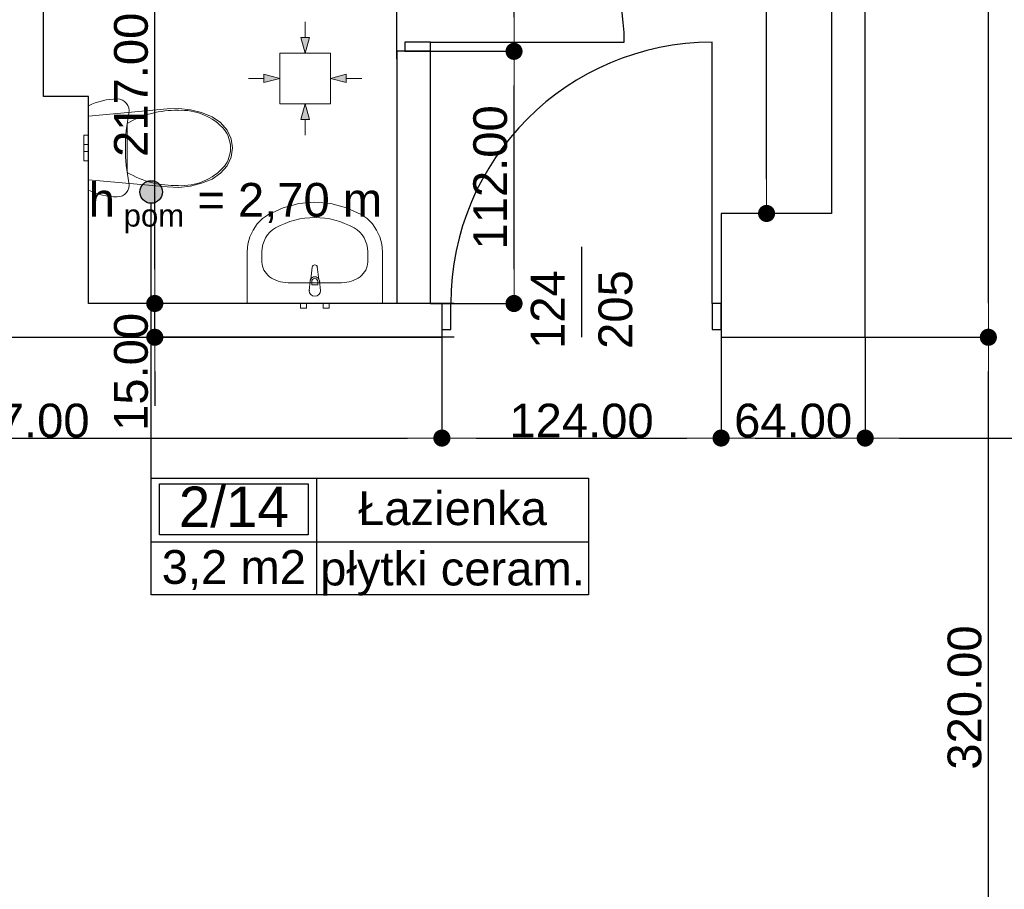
# Model space of a CAD drawing. Header units: millimetres. Extents: x -175445 to -20415, y -559200 to 231527.
# Tile 249 of 256: x -138496 to -134123, y -24370 to -20508. Entities that reach past the tile are written whole.
import ezdxf
from ezdxf.enums import TextEntityAlignment as Align

# ---------------------------------------------------------------- set-up
doc = ezdxf.new("R2010")
doc.units = ezdxf.units.MM
doc.header["$MEASUREMENT"] = 0
for name, color, linetype in [('Drzwi', 7, 'Continuous'), ('Linia', 7, 'Continuous'), ('Obiekt', 7, 'Continuous'), ('Polilinia', 7, 'Continuous'), ('Strefa', 7, 'Continuous'), ('Słup', 7, 'Continuous'), ('Tekst', 7, 'Continuous'), ('Wymiary', 63, 'Continuous'), ('Ściana', 7, 'Continuous')]:
    doc.layers.add(name, color=color, linetype=linetype)
doc.styles.add('Arial', font='txt')
doc.styles.add('Times new roman', font='txt')
doc.dimstyles.new('GENERATED_STYLE__1', dxfattribs={"dimtxt": 150, "dimasz": 152, "dimexe": 0.18, "dimexo": 0, "dimgap": 0.09, "dimtad": 1, "dimtih": 1, "dimtoh": 1, "dimlfac": 0.1, "dimzin": 0, "dimdsep": 46, "dimtxsty": 'Arial', "dimblk": 'ARROWHEAD_11', "dimblk1": 'ARROWHEAD_11', "dimblk2": 'ARROWHEAD_11', "dimcen": 0.09, "dimclrd": 114, "dimclre": 114, "dimclrt": 114, "dimazin": 0, "dimtfac": 1, "dimtdec": 4, "dimtmove": 0, "dimatfit": 3, "dimfxl": 1, "dimtolj": 1, "dimtzin": 0, "dimarcsym": 0})
doc.dimstyles.new('GENERATED_STYLE__3', dxfattribs={"dimtxt": 150, "dimasz": 152, "dimexe": 0.18, "dimexo": 0, "dimgap": 0.09, "dimtad": 1, "dimlfac": 0.1, "dimzin": 0, "dimdsep": 46, "dimtxsty": 'Arial', "dimblk": 'ARROWHEAD_11', "dimblk1": 'ARROWHEAD_11', "dimblk2": 'ARROWHEAD_11', "dimcen": 0.09, "dimclrd": 114, "dimclre": 114, "dimclrt": 114, "dimazin": 0, "dimtfac": 1, "dimtdec": 4, "dimtmove": 2, "dimatfit": 3, "dimfxl": 1, "dimtolj": 1, "dimtzin": 0, "dimarcsym": 0})
doc.dimstyles.new('GENERATED_STYLE__4', dxfattribs={"dimtxt": 150, "dimasz": 152, "dimexe": 0.18, "dimexo": 0, "dimgap": 0.09, "dimtad": 1, "dimtih": 1, "dimtoh": 1, "dimlfac": 0.1, "dimzin": 0, "dimdsep": 46, "dimtxsty": 'Arial', "dimblk": 'ARROWHEAD_11', "dimblk1": 'ARROWHEAD_11', "dimblk2": 'ARROWHEAD_11', "dimcen": 0.09, "dimclrd": 114, "dimclre": 114, "dimclrt": 114, "dimazin": 0, "dimtfac": 1, "dimtdec": 4, "dimtmove": 2, "dimatfit": 3, "dimfxl": 1, "dimtolj": 1, "dimtzin": 0, "dimarcsym": 0})

# ---------------------------------------------------------------- blocks, each defined once
blk = doc.blocks.new('Łazienka_2_14_17', base_point=(-131484.8, 34231.2))
at = {"layer": 'Strefa'}
for p, q in [((-132218.8, 34514.1), (-130276.6, 34514.1)), ((-132218.8, 33995.5), (-132218.8, 34514.1)), ((-131484.8, 34514.1), (-131484.8, 33995.5)), ((-130276.6, 34514.1), (-130276.6, 33995.5)), ((-132182.1, 34488.1), (-131521.5, 34488.1)), ((-132182.1, 34261.9), (-132182.1, 34488.1)), ((-131521.5, 34488.1), (-131521.5, 34261.9)), ((-131521.5, 34261.9), (-132182.1, 34261.9)), ((-132218.8, 34231.2), (-130276.6, 34231.2)), ((-130276.6, 33995.5), (-132218.8, 33995.5))]:
    blk.add_line(p, q, dxfattribs=at)
at = {"layer": 'Strefa', "style": 'Arial'}
for tag, height, p in [('ROOM_NUMBER', 180, (-131851.8, 34386.2)), ('ROOM_NAME', 150, (-130880.7, 34380)), ('ROOM_CALC_AREA', 150, (-131851.8, 34119.2)), ('floor_f', 150, (-130880.7, 34112.1))]:
    blk.add_attdef(tag, text='', height=height, dxfattribs=at).set_placement(p, align=Align.MIDDLE_CENTER)
blk = doc.blocks.new('ARROWHEAD_11')
at = {"color": 0, "linetype": 'Continuous', "lineweight": 0}
blk.add_line((0, 0), (-1, 0), dxfattribs=at)
at = {"color": 0, "linetype": 'Continuous', "lineweight": 0, "const_width": 0.25, "flags": 128}
blk.add_lwpolyline([(-0.125, 0, 1), (0.125, 0, 1)], format="xyb", close=True, dxfattribs=at)
blk = doc.blocks.new('*D2648')
at = {"layer": 'Defpoints', "color": 0}
for p in [(-137895.7, -21768.1), (-136565.7, -21768.1), (-136565.7, -21918.1)]:
    blk.add_point(p, dxfattribs=at)
at = {"layer": 'Wymiary', "color": 114, "lineweight": -2}
for p, q in [((-137895.7, -21616.1), (-137895.7, -21464.1)), ((-136565.7, -21768.1), (-137895.9, -21768.1)), ((-137895.7, -21918.1), (-137895.7, -21768.1)), ((-136565.7, -21918.1), (-137895.9, -21918.1)), ((-137895.7, -22070.1), (-137895.7, -22222.1))]:
    blk.add_line(p, q, dxfattribs=at)
at = {"layer": 'Wymiary', "color": 114, "lineweight": -2, "xscale": 152, "yscale": 152, "zscale": 152}
for p, rotation in [((-137895.7, -21768.1), 270), ((-137895.7, -21918.1), 90)]:
    blk.add_blockref('ARROWHEAD_11', p, dxfattribs=dict(at, rotation=rotation))
at = {"layer": 'Wymiary', "color": 114, "lineweight": 13, "insert": (-138000.7, -22071.9), "char_height": 150, "attachment_point": 5, "rotation": 90, "style": 'Arial'}
blk.add_mtext('\\A1;15.00', dxfattribs=at)
blk = doc.blocks.new('*D2649')
at = {"layer": 'Defpoints', "color": 0}
for p in [(-137895.7, -19598.1), (-137530.7, -19598.1), (-136565.7, -21768.1)]:
    blk.add_point(p, dxfattribs=at)
at = {"layer": 'Wymiary', "color": 114, "lineweight": -2}
for p, q in [((-137530.7, -19598.1), (-137895.9, -19598.1)), ((-137895.7, -21616.1), (-137895.7, -19750.1)), ((-136565.7, -21768.1), (-137895.9, -21768.1))]:
    blk.add_line(p, q, dxfattribs=at)
at = {"layer": 'Wymiary', "color": 114, "lineweight": -2, "xscale": 152, "yscale": 152, "zscale": 152}
for p, rotation in [((-137895.7, -19598.1), 90), ((-137895.7, -21768.1), 270)]:
    blk.add_blockref('ARROWHEAD_11', p, dxfattribs=dict(at, rotation=rotation))
at = {"layer": 'Wymiary', "color": 114, "lineweight": 13, "insert": (-138000.7, -20796.9), "char_height": 150, "attachment_point": 5, "rotation": 90, "style": 'Arial'}
blk.add_mtext('\\A1;217.00', dxfattribs=at)
blk = doc.blocks.new('*D2653')
at = {"layer": 'Defpoints', "color": 0}
for p in [(-136670.7, -20648.1), (-136300.3, -20648.1), (-136670.7, -21768.1)]:
    blk.add_point(p, dxfattribs=at)
at = {"layer": 'Wymiary', "color": 114, "lineweight": -2}
for p, q in [((-136670.7, -20648.1), (-136300.1, -20648.1)), ((-136300.3, -21616.1), (-136300.3, -20800.1)), ((-136670.7, -21768.1), (-136300.1, -21768.1))]:
    blk.add_line(p, q, dxfattribs=at)
at = {"layer": 'Wymiary', "color": 114, "lineweight": -2, "xscale": 152, "yscale": 152, "zscale": 152}
for p, rotation in [((-136300.3, -20648.1), 90), ((-136300.3, -21768.1), 270)]:
    blk.add_blockref('ARROWHEAD_11', p, dxfattribs=dict(at, rotation=rotation))
at = {"layer": 'Wymiary', "color": 114, "lineweight": 13, "insert": (-136405.3, -21208.1), "char_height": 150, "attachment_point": 5, "rotation": 90, "style": 'Arial'}
blk.add_mtext('\\A1;112.00', dxfattribs=at)
blk = doc.blocks.new('*D2654')
at = {"layer": 'Defpoints', "color": 0}
for p in [(-136670.7, -19708.1), (-136300.3, -19708.1), (-136670.7, -20648.1)]:
    blk.add_point(p, dxfattribs=at)
at = {"layer": 'Wymiary', "color": 114, "lineweight": -2}
for p, q in [((-136670.7, -19708.1), (-136300.1, -19708.1)), ((-136300.3, -20496.1), (-136300.3, -19860.1)), ((-136670.7, -20648.1), (-136300.1, -20648.1))]:
    blk.add_line(p, q, dxfattribs=at)
at = {"layer": 'Wymiary', "color": 114, "lineweight": -2, "xscale": 152, "yscale": 152, "zscale": 152}
for p, rotation in [((-136300.3, -19708.1), 90), ((-136300.3, -20648.1), 270)]:
    blk.add_blockref('ARROWHEAD_11', p, dxfattribs=dict(at, rotation=rotation))
at = {"layer": 'Wymiary', "color": 114, "lineweight": 13, "insert": (-136405.3, -20158.5), "char_height": 150, "attachment_point": 5, "rotation": 90, "style": 'Arial'}
blk.add_mtext('\\A1;94.00', dxfattribs=at)
blk = doc.blocks.new('*D2713')
at = {"layer": 'Defpoints', "color": 0}
for p in [(-134740.7, -21918.1), (-134193.8, -21918.1), (-134550.7, -25118.1)]:
    blk.add_point(p, dxfattribs=at)
at = {"layer": 'Wymiary', "color": 114, "lineweight": -2}
for p, q in [((-134740.7, -21918.1), (-134193.7, -21918.1)), ((-134193.8, -24966.1), (-134193.8, -22070.1)), ((-134550.7, -25118.1), (-134193.7, -25118.1))]:
    blk.add_line(p, q, dxfattribs=at)
at = {"layer": 'Wymiary', "color": 114, "lineweight": -2, "xscale": 152, "yscale": 152, "zscale": 152}
for p, rotation in [((-134193.8, -21918.1), 90), ((-134193.8, -25118.1), 270)]:
    blk.add_blockref('ARROWHEAD_11', p, dxfattribs=dict(at, rotation=rotation))
at = {"layer": 'Wymiary', "color": 114, "lineweight": 13, "insert": (-134298.8, -23518.1), "char_height": 150, "attachment_point": 5, "rotation": 90, "style": 'Arial'}
blk.add_mtext('\\A1;320.00', dxfattribs=at)
blk = doc.blocks.new('*D2714')
at = {"layer": 'Defpoints', "color": 0}
for p in [(-134370.7, -13288.1), (-134193.8, -13288.1), (-134740.7, -21918.1)]:
    blk.add_point(p, dxfattribs=at)
at = {"layer": 'Wymiary', "color": 114, "lineweight": -2}
for p, q in [((-134370.7, -13288.1), (-134193.7, -13288.1)), ((-134193.8, -21766.1), (-134193.8, -13440.1)), ((-134740.7, -21918.1), (-134193.7, -21918.1))]:
    blk.add_line(p, q, dxfattribs=at)
at = {"layer": 'Wymiary', "color": 114, "lineweight": -2, "xscale": 152, "yscale": 152, "zscale": 152}
for p, rotation in [((-134193.8, -13288.1), 90), ((-134193.8, -21918.1), 270)]:
    blk.add_blockref('ARROWHEAD_11', p, dxfattribs=dict(at, rotation=rotation))
at = {"layer": 'Wymiary', "color": 114, "lineweight": 13, "insert": (-134298.8, -17716.9), "char_height": 150, "attachment_point": 5, "rotation": 90, "style": 'Arial'}
blk.add_mtext('\\A1;863.00', dxfattribs=at)
blk = doc.blocks.new('*D2928')
at = {"layer": 'Defpoints', "color": 0}
for p in [(-135178.7, -13136.9), (-134890.7, -13136.9), (-134890.7, -21368.1)]:
    blk.add_point(p, dxfattribs=at)
at = {"layer": 'Wymiary', "color": 114, "lineweight": -2}
for p, q in [((-134890.7, -13136.9), (-135178.8, -13136.9)), ((-135178.7, -21216.1), (-135178.7, -13288.9)), ((-134890.7, -21368.1), (-135178.8, -21368.1))]:
    blk.add_line(p, q, dxfattribs=at)
at = {"layer": 'Wymiary', "color": 114, "lineweight": -2, "xscale": 152, "yscale": 152, "zscale": 152}
for p, rotation in [((-135178.7, -13136.9), 90), ((-135178.7, -21368.1), 270)]:
    blk.add_blockref('ARROWHEAD_11', p, dxfattribs=dict(at, rotation=rotation))
at = {"layer": 'Wymiary', "color": 114, "lineweight": 13, "insert": (-135283.7, -17252.5), "char_height": 150, "attachment_point": 5, "rotation": 90, "style": 'Arial'}
blk.add_mtext('\\A1;825', dxfattribs=at)
blk = doc.blocks.new('*D2937')
at = {"layer": 'Defpoints', "color": 0}
for p in [(-140390.7, -21918.1), (-136620.7, -21918.1), (-136620.7, -22365.7)]:
    blk.add_point(p, dxfattribs=at)
at = {"layer": 'Wymiary', "color": 114, "lineweight": -2}
for p, q in [((-140390.7, -21918.1), (-140390.7, -22365.9)), ((-136620.7, -21918.1), (-136620.7, -22365.9)), ((-140238.7, -22365.7), (-136772.7, -22365.7))]:
    blk.add_line(p, q, dxfattribs=at)
at = {"layer": 'Wymiary', "color": 114, "lineweight": -2, "xscale": 152, "yscale": 152, "zscale": 152, "rotation": 180}
blk.add_blockref('ARROWHEAD_11', (-140390.7, -22365.7), dxfattribs=at)
at = {"layer": 'Wymiary', "color": 114, "lineweight": -2, "xscale": 152, "yscale": 152, "zscale": 152}
blk.add_blockref('ARROWHEAD_11', (-136620.7, -22365.7), dxfattribs=at)
at = {"layer": 'Wymiary', "color": 114, "lineweight": 13, "insert": (-138505.7, -22289), "char_height": 150, "attachment_point": 5, "style": 'Arial'}
blk.add_mtext('\\A1;377.00', dxfattribs=at)
blk = doc.blocks.new('*D2938')
at = {"layer": 'Defpoints', "color": 0}
for p in [(-136620.7, -21918.1), (-135380.7, -21918.1), (-135380.7, -22365.7)]:
    blk.add_point(p, dxfattribs=at)
at = {"layer": 'Wymiary', "color": 114, "lineweight": -2}
for p, q in [((-136620.7, -21918.1), (-136620.7, -22365.9)), ((-135380.7, -21918.1), (-135380.7, -22365.9)), ((-136468.7, -22365.7), (-135532.7, -22365.7))]:
    blk.add_line(p, q, dxfattribs=at)
at = {"layer": 'Wymiary', "color": 114, "lineweight": -2, "xscale": 152, "yscale": 152, "zscale": 152, "rotation": 180}
blk.add_blockref('ARROWHEAD_11', (-136620.7, -22365.7), dxfattribs=at)
at = {"layer": 'Wymiary', "color": 114, "lineweight": -2, "xscale": 152, "yscale": 152, "zscale": 152}
blk.add_blockref('ARROWHEAD_11', (-135380.7, -22365.7), dxfattribs=at)
at = {"layer": 'Wymiary', "color": 114, "lineweight": 13, "insert": (-136000.7, -22289.1), "char_height": 150, "attachment_point": 5, "style": 'Arial'}
blk.add_mtext('\\A1;124.00', dxfattribs=at)
blk = doc.blocks.new('*D2939')
at = {"layer": 'Defpoints', "color": 0}
for p in [(-135380.7, -21918.1), (-134740.7, -21918.1), (-134740.7, -22365.7)]:
    blk.add_point(p, dxfattribs=at)
at = {"layer": 'Wymiary', "color": 114, "lineweight": -2}
for p, q in [((-135380.7, -21918.1), (-135380.7, -22365.9)), ((-134740.7, -21918.1), (-134740.7, -22365.9)), ((-135228.7, -22365.7), (-134892.7, -22365.7))]:
    blk.add_line(p, q, dxfattribs=at)
at = {"layer": 'Wymiary', "color": 114, "lineweight": -2, "xscale": 152, "yscale": 152, "zscale": 152, "rotation": 180}
blk.add_blockref('ARROWHEAD_11', (-135380.7, -22365.7), dxfattribs=at)
at = {"layer": 'Wymiary', "color": 114, "lineweight": -2, "xscale": 152, "yscale": 152, "zscale": 152}
blk.add_blockref('ARROWHEAD_11', (-134740.7, -22365.7), dxfattribs=at)
at = {"layer": 'Wymiary', "color": 114, "lineweight": 13, "insert": (-135060.7, -22289.1), "char_height": 150, "attachment_point": 5, "style": 'Arial'}
blk.add_mtext('\\A1;64.00', dxfattribs=at)
blk = doc.blocks.new('*D2940')
at = {"layer": 'Defpoints', "color": 0}
for p in [(-134740.7, -21918.1), (-132250.7, -21968.1), (-132250.7, -22365.7)]:
    blk.add_point(p, dxfattribs=at)
at = {"layer": 'Wymiary', "color": 114, "lineweight": -2}
for p, q in [((-134740.7, -21918.1), (-134740.7, -22365.9)), ((-132250.7, -21968.1), (-132250.7, -22365.9)), ((-134588.7, -22365.7), (-132402.7, -22365.7))]:
    blk.add_line(p, q, dxfattribs=at)
at = {"layer": 'Wymiary', "color": 114, "lineweight": -2, "xscale": 152, "yscale": 152, "zscale": 152, "rotation": 180}
blk.add_blockref('ARROWHEAD_11', (-134740.7, -22365.7), dxfattribs=at)
at = {"layer": 'Wymiary', "color": 114, "lineweight": -2, "xscale": 152, "yscale": 152, "zscale": 152}
blk.add_blockref('ARROWHEAD_11', (-132250.7, -22365.7), dxfattribs=at)
at = {"layer": 'Wymiary', "color": 114, "lineweight": 13, "insert": (-133495.7, -22289.1), "char_height": 150, "attachment_point": 5, "style": 'Arial'}
blk.add_mtext('\\A1;249.00', dxfattribs=at)
blk = doc.blocks.new('*D3020')
at = {"layer": 'Defpoints', "color": 0}
for p in [(-138690.7, -19618.1), (-138390.7, -20412.1), (-138390.7, -20693.1)]:
    blk.add_point(p, dxfattribs=at)
at = {"layer": 'Wymiary', "color": 114, "lineweight": -2}
for p, q in [((-138690.7, -19618.1), (-138690.7, -20412.3)), ((-139500.4, -20412.1), (-138994.7, -20412.1)), ((-138994.7, -20412.1), (-138842.7, -20412.1)), ((-138690.7, -20412.1), (-138390.7, -20412.1)), ((-138390.7, -20693.1), (-138390.7, -20411.9)), ((-138238.7, -20412.1), (-138086.7, -20412.1))]:
    blk.add_line(p, q, dxfattribs=at)
at = {"layer": 'Wymiary', "color": 114, "lineweight": -2, "xscale": 152, "yscale": 152, "zscale": 152}
blk.add_blockref('ARROWHEAD_11', (-138690.7, -20412.1), dxfattribs=at)
at = {"layer": 'Wymiary', "color": 114, "lineweight": -2, "xscale": 152, "yscale": 152, "zscale": 152, "rotation": 180}
blk.add_blockref('ARROWHEAD_11', (-138390.7, -20412.1), dxfattribs=at)
at = {"layer": 'Wymiary', "color": 114, "lineweight": 13, "insert": (-139247.6, -20335.4), "char_height": 150, "attachment_point": 5, "style": 'Arial'}
blk.add_mtext('\\A1;30.00', dxfattribs=at)
blk = doc.blocks.new('*D3021')
at = {"layer": 'Defpoints', "color": 0}
for p in [(-136820.7, -20412.1), (-136820.7, -20683.1), (-138390.7, -20693.1)]:
    blk.add_point(p, dxfattribs=at)
at = {"layer": 'Wymiary', "color": 114, "lineweight": -2}
for p, q in [((-138390.7, -20693.1), (-138390.7, -20411.9)), ((-138238.7, -20412.1), (-136972.7, -20412.1)), ((-136820.7, -20683.1), (-136820.7, -20411.9))]:
    blk.add_line(p, q, dxfattribs=at)
at = {"layer": 'Wymiary', "color": 114, "lineweight": -2, "xscale": 152, "yscale": 152, "zscale": 152, "rotation": 180}
blk.add_blockref('ARROWHEAD_11', (-138390.7, -20412.1), dxfattribs=at)
at = {"layer": 'Wymiary', "color": 114, "lineweight": -2, "xscale": 152, "yscale": 152, "zscale": 152}
blk.add_blockref('ARROWHEAD_11', (-136820.7, -20412.1), dxfattribs=at)
at = {"layer": 'Wymiary', "color": 114, "lineweight": 13, "insert": (-137719.6, -20335.4), "char_height": 150, "attachment_point": 5, "style": 'Arial'}
blk.add_mtext('\\A1;157.00', dxfattribs=at)
blk = doc.blocks.new('*D3022')
at = {"layer": 'Defpoints', "color": 0}
for p in [(-136670.7, -19448.1), (-136670.7, -20412.1), (-136820.7, -20683.1)]:
    blk.add_point(p, dxfattribs=at)
at = {"layer": 'Wymiary', "color": 114, "lineweight": -2}
for p, q in [((-136670.7, -19448.1), (-136670.7, -20412.3)), ((-137616.4, -20412.1), (-137124.7, -20412.1)), ((-137124.7, -20412.1), (-136972.7, -20412.1)), ((-136820.7, -20683.1), (-136820.7, -20411.9)), ((-136820.7, -20412.1), (-136670.7, -20412.1)), ((-136518.7, -20412.1), (-136366.7, -20412.1))]:
    blk.add_line(p, q, dxfattribs=at)
at = {"layer": 'Wymiary', "color": 114, "lineweight": -2, "xscale": 152, "yscale": 152, "zscale": 152}
blk.add_blockref('ARROWHEAD_11', (-136820.7, -20412.1), dxfattribs=at)
at = {"layer": 'Wymiary', "color": 114, "lineweight": -2, "xscale": 152, "yscale": 152, "zscale": 152, "rotation": 180}
blk.add_blockref('ARROWHEAD_11', (-136670.7, -20412.1), dxfattribs=at)
at = {"layer": 'Wymiary', "color": 114, "lineweight": 13, "insert": (-137370.6, -20335.4), "char_height": 150, "attachment_point": 5, "style": 'Arial'}
blk.add_mtext('\\A1;15.00', dxfattribs=at)
blk = doc.blocks.new('*D3104')
at = {"layer": 'Defpoints', "color": 0}
for p in [(-171146.4, -21885.2), (-73250.7, -36498.1), (-73250.7, -44436.1)]:
    blk.add_point(p, dxfattribs=at)
at = {"layer": 'Wymiary', "color": 114, "lineweight": -2}
for p, q in [((-171146.4, -21885.2), (-171146.4, -44436.3)), ((-73250.7, -36498.1), (-73250.7, -44436.3)), ((-170994.4, -44436.1), (-73402.7, -44436.1))]:
    blk.add_line(p, q, dxfattribs=at)
at = {"layer": 'Wymiary', "color": 114, "lineweight": -2, "xscale": 152, "yscale": 152, "zscale": 152, "rotation": 180}
blk.add_blockref('ARROWHEAD_11', (-171146.4, -44436.1), dxfattribs=at)
at = {"layer": 'Wymiary', "color": 114, "lineweight": -2, "xscale": 152, "yscale": 152, "zscale": 152}
blk.add_blockref('ARROWHEAD_11', (-73250.7, -44436.1), dxfattribs=at)
at = {"layer": 'Wymiary', "color": 114, "lineweight": 13, "insert": (-122198.5, -44359.4), "char_height": 150, "attachment_point": 5, "style": 'Arial'}
blk.add_mtext('\\A1;9790', dxfattribs=at)

msp = doc.modelspace()

# ---------------------------------------------------------------- hatches: boundary and pattern name
at = {"layer": 'Linia', "linetype": 'Continuous', "lineweight": 13}
for points in [[(-137228.049, -20655.989), (-137209.206, -20586.038), (-137246.706, -20585.988)], [(-137341, -20768.489), (-137410.975, -20749.739), (-137410.975, -20787.239)], [(-137115.7, -20768.489), (-137045.724, -20787.239), (-137045.724, -20749.739)], [(-137228.049, -20880.989), (-137246.706, -20950.99), (-137209.206, -20950.94)]]:
    msp.add_hatch(color=150, dxfattribs=at).paths.add_polyline_path(points)
at = {"layer": 'Polilinia', "linetype": 'Continuous'}
msp.add_hatch(color=256, dxfattribs=at).paths.add_polyline_path([(-137861.594, -21272.824), (-137865.4, -21253.69), (-137876.238, -21237.469), (-137892.459, -21226.63), (-137911.594, -21222.824), (-137930.728, -21226.63), (-137946.949, -21237.469), (-137957.787, -21253.69), (-137961.594, -21272.824), (-137957.787, -21291.959), (-137946.949, -21308.18), (-137930.728, -21319.018), (-137911.594, -21322.824), (-137892.459, -21319.018), (-137876.238, -21308.18), (-137865.4, -21291.959)])

# ---------------------------------------------------------------- linework, layer by layer
at = {"layer": 'Drzwi'}
for p, q in [((-136670.722, -20608.06), (-136785.722, -20608.06)), ((-136785.722, -20608.06), (-136785.722, -20648.06)), ((-136670.722, -20648.06), (-136670.722, -20608.06)), ((-136670.722, -20608.06), (-135810.722, -20608.06)), ((-135420.722, -21768.06), (-135420.722, -20608.06)), ((-136785.722, -20648.06), (-136670.722, -20648.06)), ((-136670.722, -20648.06), (-136785.722, -20648.06)), ((-136580.722, -21768.06), (-136620.722, -21768.06)), ((-136620.722, -21768.06), (-136620.722, -21883.06)), ((-136620.722, -21768.06), (-136620.722, -21883.06)), ((-136580.722, -21883.06), (-136580.722, -21768.06)), ((-135380.722, -21768.06), (-135420.722, -21768.06)), ((-135420.722, -21768.06), (-135420.722, -21883.06)), ((-135380.722, -21883.06), (-135380.722, -21768.06)), ((-135380.722, -21768.06), (-135380.722, -21883.06)), ((-136620.722, -21883.06), (-136580.722, -21883.06)), ((-135420.722, -21883.06), (-135380.722, -21883.06))]:
    msp.add_line(p, q, dxfattribs=at)
for centre, radius, start, end in [((-136670.722, -20608.06), 860, 0, 90), ((-135420.722, -21768.06), 1160, 90, 180)]:
    msp.add_arc(centre, radius, start, end, dxfattribs=at)
at = {"layer": 'Linia', "color": 150, "lineweight": 13}
for p, q in [((-137227.864, -20517.099), (-137227.956, -20586.013)), ((-137228.049, -20655.989), (-137246.706, -20585.988)), ((-137246.706, -20585.988), (-137209.206, -20586.038)), ((-137228.049, -20655.989), (-137209.206, -20586.038)), ((-137115.7, -20656.139), (-137340.7, -20656.139)), ((-137340.7, -20656.139), (-137340.7, -20880.839)), ((-137115.7, -20880.839), (-137115.7, -20656.139)), ((-137479.89, -20768.489), (-137410.975, -20768.489)), ((-137341, -20768.489), (-137410.975, -20749.739)), ((-137410.975, -20787.239), (-137410.975, -20749.739)), ((-137341, -20768.489), (-137410.975, -20787.239)), ((-137115.7, -20768.489), (-137045.724, -20749.739)), ((-137115.7, -20768.489), (-137045.724, -20787.239)), ((-137045.724, -20749.739), (-137045.724, -20787.239)), ((-136976.809, -20768.489), (-137045.724, -20768.489)), ((-137340.7, -20881.139), (-137115.7, -20881.139)), ((-137228.049, -20880.989), (-137246.706, -20950.99)), ((-137228.049, -20880.989), (-137209.206, -20950.94)), ((-137209.206, -20950.94), (-137246.706, -20950.99)), ((-137227.864, -21019.88), (-137227.956, -20950.965))]:
    msp.add_line(p, q, dxfattribs=at)
at = {"layer": 'Obiekt', "color": 8, "lineweight": 5}
for p, q in [((-138190.722, -20890.51), (-138175.647, -20883.408)), ((-138190.722, -21264.046), (-138190.722, -20890.51)), ((-138175.647, -20883.408), (-138160.182, -20877.204)), ((-138160.182, -20877.204), (-138144.38, -20871.917)), ((-138144.38, -20871.917), (-138128.295, -20867.567)), ((-138128.295, -20867.567), (-138111.983, -20864.168)), ((-138111.983, -20864.168), (-138095.499, -20861.732)), ((-138095.499, -20861.732), (-138078.901, -20860.266)), ((-138078.901, -20860.266), (-138062.246, -20859.778)), ((-138062.246, -20859.778), (-138050.711, -20861.06)), ((-138050.711, -20861.06), (-138039.74, -20864.846)), ((-138039.74, -20864.846), (-138029.867, -20870.948)), ((-138029.867, -20870.948), (-138021.576, -20879.07)), ((-138021.576, -20879.07), (-138015.269, -20888.815)), ((-138015.269, -20888.815), (-138011.256, -20899.708)), ((-138011.256, -20899.708), (-138009.732, -20911.216)), ((-138190.722, -20936.303), (-137840.339, -20903.93)), ((-138190.722, -21218.253), (-138190.722, -20936.303)), ((-138010.772, -20922.778), (-138017.554, -20961.062)), ((-138009.732, -20911.216), (-138010.772, -20922.778)), ((-137840.339, -20903.93), (-137788.642, -20902.366)), ((-137788.642, -20902.366), (-137737.297, -20907.854)), ((-137737.297, -20907.854), (-137687.55, -20920.259)), ((-137687.55, -20920.259), (-137640.612, -20939.28)), ((-137640.612, -20939.28), (-137603.416, -20964.878)), ((-138017.554, -20961.062), (-138022.41, -20999.638)), ((-138017.679, -21077.278), (-138017.679, -20968.336)), ((-137603.416, -20964.878), (-137574.898, -20997.921)), ((-138210.722, -21020.278), (-138210.722, -21036.973)), ((-138190.722, -21020.278), (-138210.722, -21020.278)), ((-138190.722, -21020.278), (-138190.722, -21036.973)), ((-138022.41, -20999.638), (-138025.328, -21038.409)), ((-137574.898, -20997.921), (-137556.938, -21036.229)), ((-138210.722, -21036.973), (-138210.722, -21061.278)), ((-138210.722, -21061.278), (-138210.722, -21065.964)), ((-138190.722, -21061.278), (-138210.722, -21061.278)), ((-138210.722, -21065.964), (-138210.722, -21077.278)), ((-138190.722, -21036.973), (-138190.722, -21061.278)), ((-138190.722, -21061.278), (-138190.722, -21065.964)), ((-138190.722, -21065.964), (-138190.722, -21077.278)), ((-138025.328, -21038.409), (-138026.302, -21077.278)), ((-137556.938, -21036.229), (-137550.721, -21077.278)), ((-138210.722, -21077.278), (-138210.722, -21088.592)), ((-138210.722, -21088.592), (-138210.722, -21093.278)), ((-138190.722, -21093.278), (-138210.722, -21093.278)), ((-138210.722, -21093.278), (-138210.722, -21117.583)), ((-138210.722, -21117.583), (-138210.722, -21134.278)), ((-138190.722, -21077.278), (-138190.722, -21088.592)), ((-138190.722, -21088.592), (-138190.722, -21093.278)), ((-138190.722, -21093.278), (-138190.722, -21117.583)), ((-138190.722, -21117.583), (-138190.722, -21134.278)), ((-138026.302, -21077.278), (-138025.328, -21116.146)), ((-138025.328, -21116.146), (-138022.41, -21154.917)), ((-138017.679, -21186.219), (-138017.679, -21077.278)), ((-137556.938, -21118.326), (-137574.898, -21156.635)), ((-137559.361, -21077.279), (-137559.361, -21077.278)), ((-137550.721, -21077.278), (-137556.938, -21118.326)), ((-138190.722, -21134.278), (-138210.722, -21134.278)), ((-138022.41, -21154.917), (-138017.554, -21193.493)), ((-137574.898, -21156.635), (-137603.416, -21189.678)), ((-137586.172, -21158.354), (-137586.173, -21158.354)), ((-138017.554, -21193.493), (-138010.772, -21231.778)), ((-137603.416, -21189.678), (-137640.612, -21215.275)), ((-137840.339, -21250.626), (-138190.722, -21218.253)), ((-138009.732, -21243.34), (-138011.256, -21254.848)), ((-138010.772, -21231.778), (-138009.732, -21243.34)), ((-137788.642, -21252.189), (-137840.339, -21250.626)), ((-137737.297, -21246.701), (-137788.642, -21252.189)), ((-137687.55, -21234.296), (-137737.297, -21246.701)), ((-137640.612, -21215.275), (-137687.55, -21234.296)), ((-138175.647, -21271.147), (-138190.722, -21264.046)), ((-138160.182, -21277.352), (-138175.647, -21271.147)), ((-138144.38, -21282.638), (-138160.182, -21277.352)), ((-138128.295, -21286.989), (-138144.38, -21282.638)), ((-138111.983, -21290.388), (-138128.295, -21286.989)), ((-138095.499, -21292.824), (-138111.983, -21290.388)), ((-138078.901, -21294.289), (-138095.499, -21292.824)), ((-138062.246, -21294.778), (-138078.901, -21294.289)), ((-138050.711, -21293.495), (-138062.246, -21294.778)), ((-138039.74, -21289.71), (-138050.711, -21293.495)), ((-138029.867, -21283.608), (-138039.74, -21289.71)), ((-138021.576, -21275.485), (-138029.867, -21283.608)), ((-138015.269, -21265.74), (-138021.576, -21275.485)), ((-138011.256, -21254.848), (-138015.269, -21265.74)), ((-137324.999, -21342.528), (-137255.978, -21324.229)), ((-137255.978, -21324.229), (-137185.017, -21318.074)), ((-137185.017, -21318.074), (-137114.055, -21324.229)), ((-137114.055, -21324.229), (-137045.035, -21342.528)), ((-137417.169, -21391.2), (-137390.191, -21372.47)), ((-137390.191, -21372.47), (-137324.999, -21342.528)), ((-137045.035, -21342.528), (-136979.843, -21372.47)), ((-136979.843, -21372.47), (-136952.865, -21391.2)), ((-137459.515, -21442.08), (-137440.526, -21414.654)), ((-137440.526, -21414.654), (-137417.169, -21391.2)), ((-136952.865, -21391.2), (-136929.508, -21414.654)), ((-136929.508, -21414.654), (-136910.518, -21442.08)), ((-137473.53, -21472.603), (-137459.515, -21442.08)), ((-136910.518, -21442.08), (-136896.504, -21472.603)), ((-137485.017, -21538.97), (-137482.122, -21505.248)), ((-137482.122, -21505.248), (-137473.53, -21472.603)), ((-136896.504, -21472.603), (-136887.912, -21505.248)), ((-136887.912, -21505.248), (-136885.017, -21538.97)), ((-137485.017, -21768.06), (-137485.017, -21538.97)), ((-137419.799, -21584.788), (-137419.799, -21538.97)), ((-136950.234, -21584.788), (-136950.234, -21538.97)), ((-136885.017, -21538.97), (-136885.017, -21768.06)), ((-137202.747, -21659.276), (-137196.117, -21606.342)), ((-137173.917, -21606.342), (-137167.287, -21659.276)), ((-137066.191, -21675.742), (-137303.843, -21675.742)), ((-137210.017, -21710.742), (-137206.017, -21668.789)), ((-137198.617, -21670.961), (-137198.617, -21685.832)), ((-137198.617, -21685.832), (-137171.417, -21685.832)), ((-137171.417, -21685.832), (-137171.417, -21670.961)), ((-137164.017, -21668.789), (-137160.017, -21710.742)), ((-136885.017, -21768.06), (-137485.017, -21768.06)), ((-137248.517, -21788.06), (-137248.517, -21768.06)), ((-137248.517, -21768.06), (-137221.517, -21768.06)), ((-137221.517, -21768.06), (-137221.517, -21788.06)), ((-137148.517, -21788.06), (-137148.517, -21768.06)), ((-137148.517, -21768.06), (-137121.517, -21768.06)), ((-137121.517, -21768.06), (-137121.517, -21788.06)), ((-137221.517, -21788.06), (-137248.517, -21788.06)), ((-137121.517, -21788.06), (-137148.517, -21788.06))]:
    msp.add_line(p, q, dxfattribs=at)
at = {"layer": 'Obiekt'}
msp.add_line((-136000.722, -21516.682), (-136000.722, -21918.06), dxfattribs=at)
at = {"layer": 'Obiekt', "color": 8, "lineweight": 5}
for centre, radius, start, end in [((-137802.785, -21335.373), 425.383, 88.646069, 120.348234), ((-137778.419, -21166.738), 256.976, 41.575502, 93.195152), ((-137697.967, -21078.091), 138.565, 0.335586, 36.222804), ((-137697.964, -21076.466), 138.562, 323.777189, 359.664406), ((-137778.419, -20987.817), 256.976, 266.804848, 318.424498), ((-137802.785, -20819.182), 425.383, 239.651766, 271.353931), ((-137185.017, -21607.733), 11.187, 7.138925, 172.861075), ((-137185.017, -21670.689), 21.086, 147.228975, 174.830393), ((-137185.017, -21670.689), 21.086, 32.771025, 147.228975), ((-137185.017, -21670.961), 13.6, 0, 180), ((-137185.017, -21670.689), 21.086, 5.169607, 32.771025), ((-137185.017, -21710.742), 25, 180, 0)]:
    msp.add_arc(centre, radius, start, end, dxfattribs=at)
for centre, major_axis, ratio, start_param, end_param in [((-137185.017, -21768.06), (0, 381.818), 0.95652174, 5.78621047, 6.78016015), ((-137303.869, -21538.97), (0, 121.2), 0.95652174, 0.49697483, 1.57079633), ((-137066.165, -21538.97), (0, 121.2), 0.95652174, 4.71238898, 5.78621048), ((-137303.712, -21584.788), (116.066, 0), 0.78364566, 3.14159265, 4.71238898), ((-137066.321, -21584.788), (116.066, 0), 0.78364566, 4.71238898, 6.28318531)]:
    msp.add_ellipse(centre, major_axis=major_axis, ratio=ratio, start_param=start_param, end_param=end_param, dxfattribs=at)
for p in [(-137792.737, -20910.242), (-137586.173, -20996.201), (-138017.679, -21186.219), (-137792.737, -21244.314), (-137173.917, -21606.342), (-137202.747, -21659.276), (-137164.017, -21668.789), (-137210.017, -21710.742)]:
    msp.add_point(p, dxfattribs=at)
at = {"layer": 'Polilinia', "flags": 128}
msp.add_lwpolyline([(-137911.594, -22543.273), (-137911.594, -21322.824)], dxfattribs=at)
at = {"layer": 'Polilinia'}
msp.add_circle((-137911.594, -21272.824), 50, dxfattribs=at)
at = {"layer": 'Słup'}
for p, q in [((-138190.722, -20848.06), (-138390.722, -20848.06)), ((-138190.722, -21768.06), (-138190.722, -20848.06)), ((-134890.722, -21368.06), (-135380.722, -21368.06)), ((-135380.722, -21368.06), (-135380.722, -21768.06))]:
    msp.add_line(p, q, dxfattribs=at)
at = {"layer": 'Ściana'}
for p, q in [((-136785.722, -20648.06), (-136820.722, -20648.06)), ((-136670.722, -20648.06), (-136785.722, -20648.06)), ((-136620.722, -21768.06), (-136620.722, -21883.06)), ((-135380.722, -21768.06), (-135380.722, -21883.06)), ((-136620.722, -21883.06), (-136620.722, -21918.06)), ((-135380.722, -21883.06), (-135380.722, -21918.06))]:
    msp.add_line(p, q, dxfattribs=at)
at = {"layer": 'Ściana', "flags": 128}
for points in [[(-134890.722, -13136.873), (-134890.722, -21368.06)], [(-134740.722, -21918.06), (-134740.722, -13288.06)], [(-138390.722, -20848.06), (-138390.722, -19468.06)], [(-136820.722, -20648.06), (-136820.722, -21768.06)], [(-136670.722, -21768.06), (-136670.722, -20648.06)], [(-136820.722, -21768.06), (-138190.722, -21768.06)], [(-136620.722, -21768.06), (-136670.722, -21768.06)], [(-140390.722, -21918.06), (-138390.722, -21918.06)], [(-138390.722, -21918.06), (-136620.722, -21918.06)], [(-135380.722, -21918.06), (-134740.722, -21918.06)]]:
    msp.add_lwpolyline(points, dxfattribs=at)

# ---------------------------------------------------------------- block references
at = {"layer": 'Strefa'}
ref = msp.add_blockref('Łazienka_2_14_17', (-137177.553, -22826.13), dxfattribs=at)
ref.add_attrib('ROOM_NAME', 'Łazienka', dxfattribs={"color": 7, "height": 150, "style": 'Arial'}).set_placement((-136573.473, -22677.313), align=Align.MIDDLE_CENTER)
ref.add_attrib('ROOM_NUMBER', '2/14', dxfattribs={"color": 7, "height": 180, "style": 'Arial'}).set_placement((-137544.574, -22671.182), align=Align.MIDDLE_CENTER)
ref.add_attrib('ROOM_CALC_AREA', '3,2 m2', dxfattribs={"color": 7, "height": 150, "style": 'Arial'}).set_placement((-137544.574, -22938.184), align=Align.MIDDLE_CENTER)
ref.add_attrib('floor_f', 'płytki ceram.', dxfattribs={"color": 7, "height": 150, "style": 'Arial'}).set_placement((-136573.473, -22945.23), align=Align.MIDDLE_CENTER)

# ---------------------------------------------------------------- texts
at = {"layer": 'Obiekt', "char_height": 150, "attachment_point": 7, "rotation": 90, "style": 'Arial'}
for s, insert in [('\\A1;{\\fArial|b0|i0|c238|p38;124}', (-136075.723, -21969.721)), ('\\A1;{\\fArial|b0|i0|c238|p38;205}', (-135773.254, -21969.721))]:
    msp.add_mtext(s, dxfattribs=dict(at, insert=insert))
at = {"layer": 'Tekst', "insert": (-137537.551, -21188.826), "char_height": 150, "attachment_point": 2, "style": 'Times new roman'}
msp.add_mtext('\\A1;{\\fArial|b0|i0|c0|p38;h\\fArial|b0|i0|c0|p38;\\A1{\\H.66x;\\S ^  pom;}\\fArial|b0|i0|c0|p38; = 2,70 m}', dxfattribs=at)

# ---------------------------------------------------------------- dimensions: what is measured, and where the dimension line sits
at = {"layer": 'Wymiary', "color": 114, "lineweight": 13}
dim = msp.add_linear_dim(base=(-135178.66, -13136.873), p1=(-134890.722, -21368.06), p2=(-134890.722, -13136.873), angle=90, text='825', dimstyle='GENERATED_STYLE__3', dxfattribs=at)
dim.commit()
dim.dimension.update_dxf_attribs({"geometry": '*D2928', "text_midpoint": (-135283.66, -17252.467), "dimtype": 160, "text_rotation": 90})
for base, p1, p2, dimstyle, picture, middle in [((-134193.842, -13288.06), (-134740.722, -21918.06), (-134370.722, -13288.06), 'GENERATED_STYLE__3', '*D2714', (-134298.842, -17716.889)), ((-137895.749, -19598.06), (-136565.722, -21768.06), (-137530.722, -19598.06), 'GENERATED_STYLE__3', '*D2649', (-138000.749, -20796.889)), ((-136300.286, -19708.06), (-136670.722, -20648.06), (-136670.722, -19708.06), 'GENERATED_STYLE__4', '*D2654', (-136405.286, -20158.545)), ((-136300.286, -20648.06), (-136670.722, -21768.06), (-136670.722, -20648.06), 'GENERATED_STYLE__3', '*D2653', (-136405.286, -21208.06)), ((-137895.749, -21768.06), (-136565.722, -21918.06), (-136565.722, -21768.06), 'GENERATED_STYLE__3', '*D2648', (-138000.749, -22071.889)), ((-134193.842, -21918.06), (-134550.722, -25118.06), (-134740.722, -21918.06), 'GENERATED_STYLE__3', '*D2713', (-134298.842, -23518.06))]:
    dim = msp.add_linear_dim(base=base, p1=p1, p2=p2, angle=90, dimstyle=dimstyle, dxfattribs=at)
    dim.commit()
    dim.dimension.update_dxf_attribs({"geometry": picture, "text_midpoint": middle, "dimtype": 160, "text_rotation": 90})
for base, p1, p2, picture, middle in [((-136670.722, -20412.099), (-136820.722, -20683.06), (-136670.722, -19448.06), '*D3022', (-137370.583, -20412.099)), ((-138390.722, -20412.099), (-138690.722, -19618.06), (-138390.722, -20693.06), '*D3020', (-139247.592, -20412.099)), ((-136820.722, -20412.099), (-138390.722, -20693.06), (-136820.722, -20683.06), '*D3021', (-137719.551, -20412.099)), ((-136620.722, -22365.74), (-140390.722, -21918.06), (-136620.722, -21918.06), '*D2937', (-138505.722, -22365.74)), ((-135380.722, -22365.74), (-136620.722, -21918.06), (-135380.722, -21918.06), '*D2938', (-136000.722, -22365.74)), ((-134740.722, -22365.74), (-135380.722, -21918.06), (-134740.722, -21918.06), '*D2939', (-135060.722, -22365.74)), ((-132250.722, -22365.74), (-134740.722, -21918.06), (-132250.722, -21968.06), '*D2940', (-133495.722, -22365.74))]:
    dim = msp.add_linear_dim(base=base, p1=p1, p2=p2, dimstyle='GENERATED_STYLE__1', dxfattribs=at)
    dim.commit()
    dim.dimension.update_dxf_attribs({"geometry": picture, "text_midpoint": middle, "dimtype": 160})
dim = msp.add_linear_dim(base=(-73250.715, -44436.085), p1=(-171146.377, -21885.197), p2=(-73250.715, -36498.101), text='9790', dimstyle='GENERATED_STYLE__1', dxfattribs=at)
dim.commit()
dim.dimension.update_dxf_attribs({"geometry": '*D3104', "text_midpoint": (-122198.546, -44436.085), "dimtype": 160})

doc.saveas('drawing.dxf')
